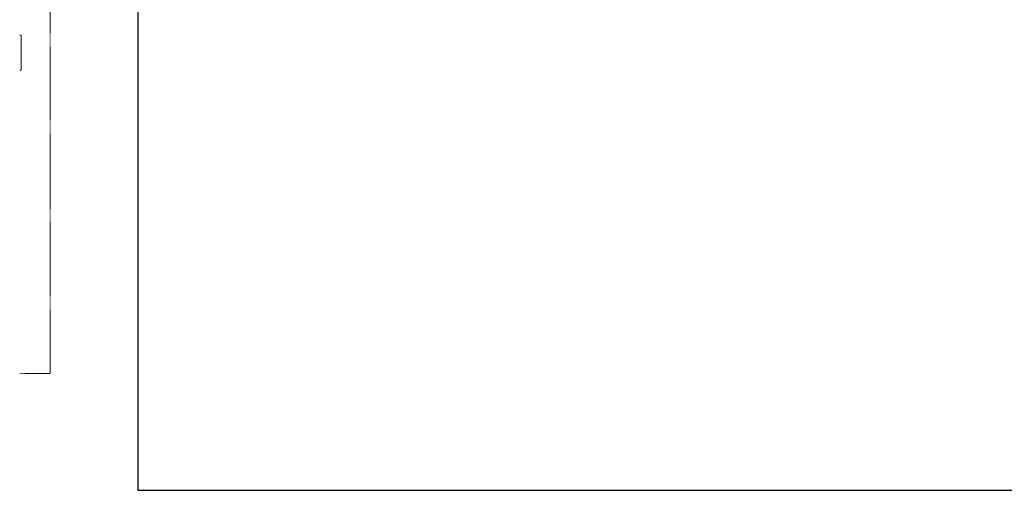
# Model space of a CAD drawing. Header units: millimetres. Extents: x 59062 to 111884, y -9418 to 39851.
# Tile 12 of 23: x 59205 to 61735, y 32001 to 33210. Entities that reach past the tile are written whole.
import ezdxf

# ---------------------------------------------------------------- set-up
doc = ezdxf.new("R2010")
doc.units = ezdxf.units.MM
doc.linetypes.add('Overhead xxSmall', pattern=[2.579688, 1.5875, -0.992188])
for name, color, linetype, lineweight in [('A69-----1', 8, 'Continuous', 5), ('A99-----1', 1, 'Overhead xxSmall', 5), ('A99-----2', 1, 'Continuous', 25)]:
    doc.layers.add(name, color=color, linetype=linetype, lineweight=lineweight)

# ---------------------------------------------------------------- blocks, each defined once
blk = doc.blocks.new('Electrical wall socket - Wall socket_Double WCD-17077541-Pantry Standard A - Plan view')
at = {"layer": 'A69-----1'}
for p, q in [((59208.3, 33170.9), (59204.7, 33170.9)), ((59208.3, 33170.9), (59208.3, 33080.9)), ((59208.3, 33080.9), (59204.7, 33080.9))]:
    blk.add_line(p, q, dxfattribs=at)

msp = doc.modelspace()

# ---------------------------------------------------------------- linework, layer by layer
at = {"layer": 'A99-----1'}
for p, q in [((59283.3, 32300.9), (59283.3, 37700.9)), ((59204.7, 32300.9), (59283.3, 32300.9))]:
    msp.add_line(p, q, dxfattribs=at)
at = {"layer": 'A99-----2'}
for p, q in [((59508.4, 39850.9), (59508.4, 32000.9)), ((59508.4, 32000.9), (63158.4, 32000.9))]:
    msp.add_line(p, q, dxfattribs=at)

# ---------------------------------------------------------------- block references
at = {"layer": 'A69-----1'}
msp.add_blockref('Electrical wall socket - Wall socket_Double WCD-17077541-Pantry Standard A - Plan view', (0, 0), dxfattribs=at)

doc.saveas('drawing.dxf')
